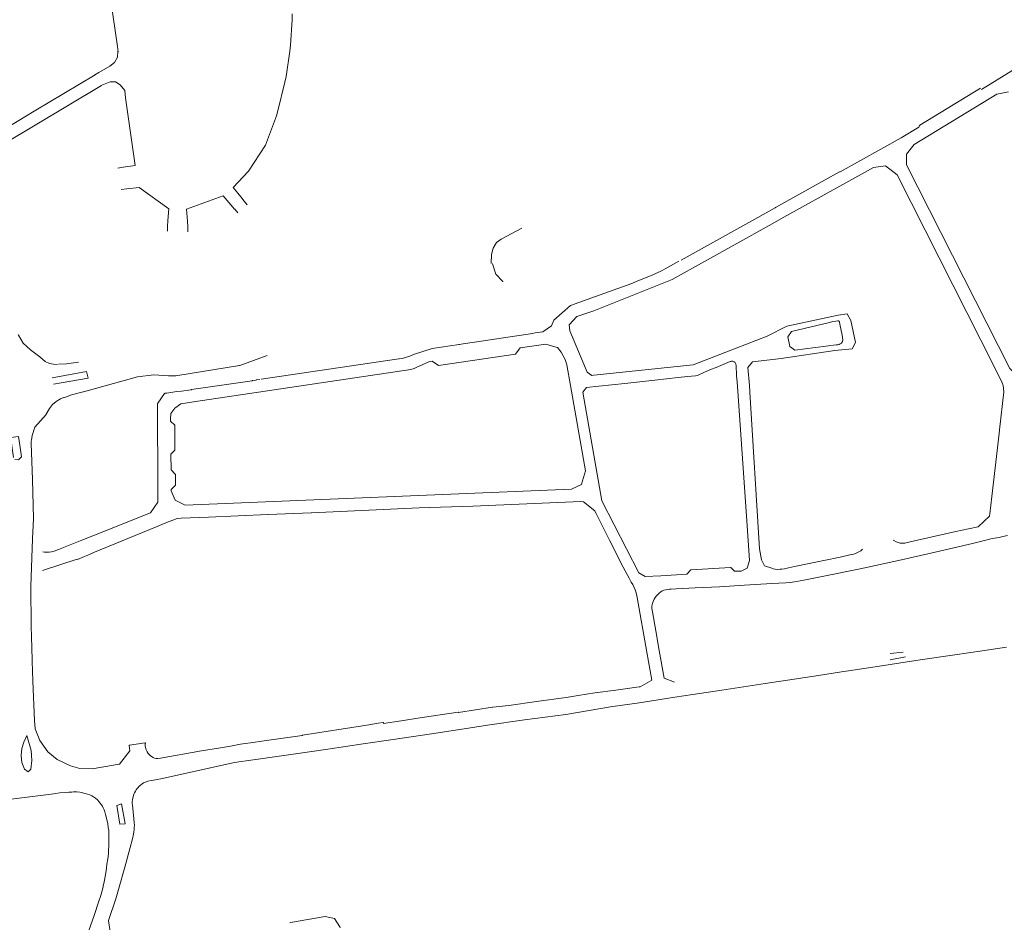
# Model space of a CAD drawing. Extents: x 97501 to 109728, y 463571 to 471596.
# Tile 12 of 25: x 103333 to 103745, y 468495 to 468872. Entities that reach past the tile are written whole.
import ezdxf

# ---------------------------------------------------------------- set-up
doc = ezdxf.new("R2010")
doc.units = 0
doc.layers.add('107 Goten', color=9, linetype='Continuous', lineweight=20, true_color=0xc0c0c0)

msp = doc.modelspace()

# ---------------------------------------------------------------- linework, layer by layer
at = {"layer": '107 Goten'}
for points in [[(103362.19, 468939.53), (103373.66, 468861.11), (103373.66, 468861.09), (103373.93, 468858.87), (103373.93, 468858.87), (103373.93, 468858.85)], [(103446.13, 468861.55), (103446.78, 468872.16), (103446.78, 468872.16), (103446.78, 468872.16)], [(103446.78, 468872.16), (103446.82, 468874.66), (103446.82, 468874.67)], [(103373.79, 468859.03), (103373.66, 468856.57), (103372.37, 468854.38), (103370.42, 468852.85), (103365.92, 468850.16), (103364.22, 468849.19)], [(103444.26, 468848.5), (103445.87, 468859.1), (103445.87, 468859.1), (103445.87, 468859.1)], [(103445.87, 468859.1), (103446.13, 468861.55), (103446.13, 468861.55), (103446.13, 468861.55)], [(103761.69, 468859.16), (103735.53, 468843.11)], [(103364.3, 468849.19), (103344.68, 468837.46)], [(103376.98, 468839.61), (103376.76, 468842.63), (103374.82, 468844.95), (103372.88, 468846.24), (103370.56, 468846.24), (103367.2, 468844.82)], [(103440.84, 468834.08), (103440.84, 468834.09), (103443.78, 468846.09), (103443.78, 468846.09), (103443.79, 468846.1)], [(103443.79, 468846.1), (103444.26, 468848.5), (103444.26, 468848.5), (103444.26, 468848.5)], [(103325.68, 468820.09), (103366.95, 468844.71)], [(103704.09, 468816.05), (103707.23, 468819.98), (103707.23, 468819.98), (103741.94, 468841.13), (103741.94, 468841.13), (103746.8, 468842.03)], [(103735.1, 468843.58), (103709.59, 468828.14)], [(103376.98, 468839.61), (103381.14, 468811.18), (103376.11, 468810.56), (103376.11, 468810.55)], [(103339.53, 468834.38), (103322.97, 468824.48), (103322.97, 468824.48)], [(103344.68, 468837.46), (103339.53, 468834.38)], [(103425.27, 468798.19), (103422.09, 468801.99), (103428.61, 468808.88), (103428.61, 468808.88), (103435.62, 468819.8), (103435.62, 468819.81), (103440.28, 468832.03), (103440.29, 468832.03), (103440.84, 468834.08)], [(103709.59, 468828.14), (103709.5, 468828.09), (103709.45, 468828.03), (103709.27, 468827.33), (103701.86, 468822.88), (103676.25, 468808.62), (103676.25, 468808.62), (103676.17, 468808.61), (103676.11, 468808.58), (103676.08, 468808.56)], [(103750.58, 468723.27), (103747.3, 468726.28), (103704.14, 468811.51), (103704.06, 468815.95), (103704.06, 468815.95), (103704.09, 468816.05)], [(103376.11, 468810.55), (103376.11, 468810.55), (103373.77, 468810.19)], [(103562.87, 468744.57), (103566.09, 468748.01), (103566.1, 468748.01), (103569.41, 468749.14), (103573.21, 468750.41), (103573.21, 468750.41), (103605.88, 468763.61), (103605.89, 468763.61), (103646.5, 468786.18), (103652.74, 468789.63), (103652.74, 468789.63), (103652.75, 468789.63), (103677.46, 468803.3), (103677.46, 468803.3), (103690.25, 468810.47), (103695.21, 468811.09)], [(103695.21, 468811.09), (103695.32, 468811.06), (103695.32, 468811.06), (103700.16, 468807.31), (103741.02, 468726.55)], [(103676.08, 468808.56), (103649.22, 468793.64)], [(103375.22, 468801.19), (103377.59, 468801.48)], [(103377.59, 468801.48), (103382.77, 468802.11), (103395.25, 468793.11), (103394.8, 468788.18), (103394.8, 468788.18), (103394.8, 468788.18)], [(103402.98, 468787.94), (103402.57, 468792.92), (103417.96, 468798.6), (103421.21, 468794.76)], [(103426.79, 468796.34), (103425.27, 468798.19), (103425.27, 468798.19), (103425.27, 468798.19)], [(103421.21, 468794.76), (103422.75, 468792.93)], [(103422.75, 468792.93), (103422.75, 468792.93), (103422.76, 468792.93), (103424.1, 468791.4)], [(103428.04, 468794.72), (103426.8, 468796.33), (103426.79, 468796.34), (103426.79, 468796.34)], [(103649.22, 468793.64), (103649.13, 468793.59), (103609.66, 468771.68)], [(103394.8, 468788.18), (103394.6, 468785.79), (103394.6, 468785.79)], [(103394.6, 468785.79), (103394.6, 468785.79), (103394.61, 468783.76)], [(103403.17, 468785.58), (103403.17, 468785.58), (103402.98, 468787.94)], [(103403.18, 468783.49), (103403.18, 468785.58), (103403.17, 468785.58)], [(103530.17, 468770.2), (103530.3, 468774), (103530.96, 468776.61), (103532.4, 468778.97), (103534.36, 468780.41), (103543.01, 468785)], [(103535.16, 468762.73), (103535.05, 468762.77), (103532.13, 468765.76), (103530.7, 468770.04), (103530.59, 468770.1)], [(103603.07, 468768.02), (103601.53, 468767.17), (103597.62, 468765.37), (103591.63, 468762.92)], [(103608.75, 468771.17), (103603.07, 468768.02)], [(103589.12, 468761.9), (103573.79, 468756.39)], [(103591.63, 468762.92), (103589.35, 468761.99), (103589.12, 468761.9)], [(103573.79, 468756.39), (103570.3, 468755.14)], [(103551.83, 468741.65), (103555.39, 468744.18), (103556.44, 468746.5), (103563.39, 468752.65), (103570.3, 468755.14)], [(103573.13, 468723.53), (103614.77, 468727.89), (103628.39, 468733.16), (103645.68, 468739.79), (103654.02, 468744.08), (103675.48, 468748.62), (103679.28, 468749.23), (103680.75, 468746.41), (103682.71, 468737.21), (103681.37, 468734.51), (103674.01, 468733.9), (103651.59, 468730.5)], [(103573.13, 468723.53), (103572.26, 468723.43), (103570.33, 468724.74), (103563.09, 468742.05), (103562.86, 468744.52), (103562.87, 468744.57)], [(103654.43, 468739.62), (103655.87, 468741.82), (103655.87, 468741.82), (103671.89, 468745.55), (103671.89, 468745.55), (103673.26, 468745.91), (103674.5, 468746.13), (103675.38, 468746.22), (103675.72, 468746.2), (103675.94, 468746.04), (103676.03, 468745.85), (103676.22, 468744.92), (103677.14, 468740.23), (103677.32, 468739.25), (103677.41, 468738.32), (103677.29, 468737.57), (103676.81, 468736.92), (103676.36, 468736.6), (103675.87, 468736.38), (103675.38, 468736.26), (103674.6, 468736.15), (103657.32, 468733.94), (103657.32, 468733.94), (103655.21, 468735.47), (103655.21, 468735.47), (103654.43, 468739.62), (103654.43, 468739.62)], [(103348.57, 468727.99), (103346.89, 468728.09), (103345.21, 468728.41), (103343.43, 468729.2), (103341.14, 468731.12), (103337.32, 468734.13), (103334.18, 468736.97), (103332.22, 468740.31), (103332.22, 468740.32), (103332.1, 468740.56)], [(103516.68, 468736.29), (103547.49, 468740.88)], [(103548.64, 468741.16), (103547.38, 468740.96), (103547.29, 468740.95)], [(103551.82, 468741.65), (103548.64, 468741.16)], [(103396.24, 468675.8), (103397.96, 468677.46), (103397.99, 468677.53), (103397.94, 468682), (103397.91, 468682.06), (103396.11, 468683.85), (103396.04, 468690.47), (103397.74, 468692.16), (103397.77, 468692.23), (103397.69, 468702.46), (103397.66, 468702.53), (103395.83, 468704.33), (103395.83, 468705.07), (103396.08, 468707.47), (103397.65, 468709.7), (103400.27, 468711.53), (103405.51, 468712.33), (103496.57, 468725.82), (103496.58, 468725.82), (103497.97, 468726.36), (103497.98, 468726.36), (103498.69, 468726.79), (103498.69, 468726.79), (103504.1, 468729.12), (103505.49, 468729.31), (103508.1, 468727.52), (103508.17, 468727.5), (103540.34, 468732.32), (103540.41, 468732.35), (103542.28, 468734.91), (103553.01, 468736.46), (103553.02, 468736.46), (103557.86, 468735.15), (103557.86, 468735.15), (103557.97, 468735.06)], [(103516.84, 468736.34), (103516.75, 468736.33), (103505.47, 468734.64), (103505.46, 468734.64), (103497.67, 468732.1), (103497.67, 468732.1), (103496.1, 468731.44), (103492.85, 468730.49), (103491.6, 468730.3), (103491.5, 468730.28)], [(103557.97, 468735.06), (103559.48, 468733.18), (103559.48, 468733.18), (103561.12, 468730.08), (103561.12, 468730.08), (103561.88, 468727.89), (103563.41, 468719.16), (103569.65, 468683.51), (103569.65, 468683.51), (103568.03, 468677.84)], [(103424.85, 468727.62), (103436.41, 468731.7)], [(103352.34, 468728.29), (103348.94, 468728.1)], [(103357.43, 468728.92), (103352.38, 468728.29), (103352.34, 468728.29)], [(103397.54, 468723.21), (103398.1, 468723.2), (103398.12, 468723.2), (103424.81, 468727.6), (103424.84, 468727.61), (103424.85, 468727.62)], [(103491.5, 468730.28), (103433.85, 468721.82)], [(103575.26, 468718.89), (103586.1, 468720.08), (103598.66, 468721.42), (103598.66, 468721.42), (103608.42, 468722.49), (103612.4, 468722.9), (103615.72, 468723.23), (103615.73, 468723.23), (103616.37, 468723.33), (103616.39, 468723.34), (103616.88, 468723.48), (103616.89, 468723.49), (103619.16, 468724.59), (103622.03, 468725.86), (103624.34, 468726.79)], [(103624.34, 468726.79), (103630.27, 468729.19), (103630.54, 468729.29), (103630.81, 468729.35), (103631.09, 468729.35), (103631.37, 468729.32), (103631.64, 468729.23), (103631.89, 468729.11), (103632.11, 468728.95), (103632.31, 468728.75), (103632.47, 468728.52), (103632.59, 468728.27), (103632.67, 468728), (103632.71, 468727.72), (103632.94, 468723.2), (103632.94, 468723.2), (103633.12, 468720.71)], [(103638.48, 468716.43), (103638.47, 468716.49), (103638.27, 468719.16), (103638.27, 468719.16), (103637.64, 468726.72), (103637.64, 468726.72), (103639.57, 468729.09), (103651.59, 468730.5)], [(103741.02, 468726.55), (103744.15, 468720.36), (103744.57, 468719.17), (103744.86, 468716.59), (103743.02, 468700.64)], [(103346.38, 468722.4), (103360.7, 468725.07), (103361.47, 468722.21), (103346.95, 468719.72)], [(103359.25, 468716.5), (103359.49, 468716.56), (103359.5, 468716.56), (103382.11, 468722.78), (103388.94, 468723.6), (103394.99, 468723.26), (103394.99, 468723.26), (103397.54, 468723.21)], [(103430.07, 468721.2), (103404.68, 468717.46)], [(103431.76, 468721.51), (103431.76, 468721.51), (103431.7, 468721.43), (103430.17, 468721.22), (103430.17, 468721.22), (103430.07, 468721.2)], [(103433.25, 468721.73), (103431.76, 468721.51)], [(103594.65, 468639.2), (103592.05, 468640.82), (103576.47, 468670.94), (103568.5, 468716.43), (103570.01, 468718.31), (103575.26, 468718.89)], [(103633.12, 468720.71), (103637.23, 468662.56), (103638.32, 468645.99)], [(103337.61, 468696.08), (103337.62, 468696.33), (103337.62, 468696.33), (103337.92, 468698.27), (103337.92, 468698.27), (103339.12, 468701.73), (103343.76, 468707.11), (103343.77, 468707.13), (103345.16, 468709.56), (103346.53, 468711.18), (103348, 468712.5), (103349.78, 468713.55), (103351.09, 468714.12)], [(103351.22, 468714.09), (103354.49, 468715.27)], [(103354.49, 468715.27), (103354.5, 468715.27), (103359.25, 468716.5)], [(103393.43, 468715.82), (103390.59, 468711.75)], [(103398.59, 468716.61), (103394.29, 468716.01), (103394.29, 468716.01), (103393.55, 468715.93), (103393.47, 468715.89), (103393.43, 468715.82)], [(103400.53, 468716.88), (103398.59, 468716.61)], [(103404.68, 468717.46), (103404.59, 468717.44), (103400.53, 468716.88)], [(103638.48, 468716.43), (103642.51, 468650.86), (103643.37, 468646.2), (103644.59, 468643.75), (103647.63, 468642.73)], [(103390.59, 468711.75), (103390.52, 468711.65), (103390.51, 468711.6), (103390.52, 468675.8)], [(103330.09, 468689.02), (103329.51, 468694.01), (103329.09, 468697.48), (103332.19, 468697.9), (103332.77, 468694.17), (103333.55, 468689.34), (103332.29, 468688.02), (103330.77, 468688.18)], [(103742.84, 468699.15), (103739.79, 468672.75)], [(103743.02, 468700.64), (103742.84, 468699.15)], [(103371.96, 468560.35), (103363.03, 468558.83), (103363.03, 468558.83), (103357.92, 468558.97), (103354.04, 468560.05), (103348.47, 468562.69), (103344.47, 468565.86), (103341.21, 468570.61), (103339.25, 468575.46), (103338.88, 468579), (103338.25, 468595.51), (103337.93, 468603.77), (103337.91, 468604.32), (103337.91, 468604.43), (103337.74, 468614.21), (103337.74, 468614.22), (103337.61, 468618.38), (103337.61, 468618.38), (103337.42, 468635.14), (103338.14, 468655.03), (103338.48, 468663.5), (103338.48, 468663.51), (103338.14, 468679.85), (103337.59, 468694.91), (103337.6, 468695.71), (103337.61, 468696.08)], [(103568.03, 468677.84), (103567.97, 468677.78), (103567.97, 468677.78), (103563.8, 468675.78), (103402.05, 468669.1), (103397.81, 468671.23), (103397.81, 468671.23), (103396.11, 468675.1), (103396.12, 468675.69), (103396.16, 468675.73), (103396.16, 468675.73), (103396.24, 468675.8)], [(103390.52, 468675.8), (103390.53, 468670.38), (103387.48, 468665.96), (103387.48, 468665.96), (103378.7, 468662.45), (103378.7, 468662.45), (103367.92, 468658.13), (103358.8, 468654.48), (103358.8, 468654.48), (103349.01, 468650.53), (103347.22, 468649.92), (103346.08, 468649.62), (103345.15, 468649.5), (103344.19, 468649.43), (103343.12, 468649.45), (103342.5, 468649.52), (103342.49, 468649.52)], [(103454.87, 468665.92), (103500, 468667.95), (103522.45, 468668.72)], [(103522.45, 468668.72), (103522.54, 468668.73), (103522.54, 468668.73), (103567.66, 468670.67), (103568.84, 468670.54), (103568.87, 468670.53)], [(103568.87, 468670.53), (103573.58, 468666.68), (103573.58, 468666.67), (103574.16, 468665.66), (103577.14, 468659.54), (103577.14, 468659.54), (103579.72, 468654.49), (103585.48, 468643.17), (103585.48, 468643.16), (103587.93, 468638.52), (103587.93, 468638.52), (103588.81, 468636.88), (103588.81, 468636.88), (103589.41, 468635.87), (103590.05, 468634.61), (103590.46, 468633.69), (103590.61, 468633.24), (103590.76, 468632.8), (103591.03, 468631.85), (103591.18, 468631.14), (103591.24, 468630.48), (103591.24, 468630.47), (103595.32, 468607.63)], [(103739.79, 468672.75), (103738.95, 468665.42), (103738.95, 468665.42), (103738.81, 468664.6), (103738.81, 468664.6), (103738.8, 468664.56)], [(103393.28, 468661.39), (103398.65, 468663.5), (103398.66, 468663.5), (103400.32, 468663.68), (103400.33, 468663.68), (103411.81, 468664.15), (103436.66, 468665.18), (103436.76, 468665.19), (103454.77, 468665.92), (103454.77, 468665.92), (103454.87, 468665.92)], [(103363.34, 468649.23), (103390.24, 468660.15), (103393.28, 468661.39)], [(103738.8, 468664.56), (103734.04, 468660.09), (103734.04, 468660.09), (103729.97, 468659.28), (103729.97, 468659.28), (103724.78, 468658.07), (103716.04, 468656.15), (103716.04, 468656.15), (103705.54, 468653.72), (103703.38, 468653.25), (103702.36, 468653.16), (103701.41, 468653.23), (103700.6, 468653.44), (103699.73, 468653.75), (103698.75, 468654.27), (103698.56, 468654.41)], [(103604.82, 468633.91), (103604.82, 468633.91), (103605.49, 468633.94), (103605.49, 468633.94), (103607.58, 468634.05), (103615.63, 468634.46), (103625.7, 468634.98), (103625.7, 468634.98), (103636.25, 468635.61), (103647.72, 468636.29), (103653.52, 468636.58), (103653.52, 468636.58), (103655.33, 468636.8), (103655.34, 468636.8), (103658.02, 468637.16), (103658.03, 468637.16), (103661.06, 468637.69), (103661.06, 468637.69), (103670.22, 468639.51), (103670.22, 468639.51), (103684.72, 468642.46), (103684.72, 468642.46), (103701.99, 468646.21), (103701.99, 468646.21), (103717.88, 468649.83), (103717.88, 468649.83), (103731.71, 468653.02), (103731.71, 468653.02), (103737.25, 468654.43), (103737.25, 468654.43), (103739.93, 468655.13), (103742.87, 468655.65), (103742.88, 468655.65), (103744.38, 468656.05), (103746.42, 468656.36)], [(103356.92, 468646.45), (103363.47, 468649.2)], [(103685.63, 468650.76), (103684.9, 468650.04), (103684.13, 468649.61), (103682.99, 468649.02), (103681.95, 468648.64), (103680.41, 468648.29), (103676.29, 468647.4), (103669.4, 468645.98), (103669.4, 468645.98), (103657.23, 468643.47), (103657.23, 468643.47), (103654.62, 468642.85), (103652.98, 468642.5), (103651.93, 468642.33), (103651.11, 468642.27), (103649.97, 468642.23), (103649.09, 468642.34), (103648.27, 468642.45), (103647.63, 468642.73)], [(103342.34, 468641.71), (103356.82, 468646.57)], [(103638.32, 468645.99), (103638.32, 468645.91), (103638.32, 468645.91), (103637.29, 468642.77), (103634.86, 468641.54), (103633.79, 468641.47), (103632.1, 468641.45), (103630.49, 468643.05), (103630.41, 468643.08), (103613.86, 468642.11), (103613.79, 468642.08), (103612.07, 468640.2), (103601.24, 468639.55), (103594.71, 468639.2), (103594.65, 468639.2)], [(103600.5, 468608.36), (103600.5, 468608.37), (103599.1, 468616.6), (103599.1, 468616.6), (103597.69, 468624.45), (103597.5, 468625.9), (103597.49, 468626.75), (103597.54, 468627.51), (103597.66, 468628.03), (103598.01, 468628.78), (103598.01, 468628.79), (103598.47, 468629.82), (103598.82, 468630.47), (103599.32, 468631.15), (103599.88, 468631.68), (103600.56, 468632.3), (103601.19, 468632.86), (103601.75, 468633.23), (103602.48, 468633.49), (103603.27, 468633.68), (103604.03, 468633.85), (103604.82, 468633.91)], [(103590.13, 468586.18), (103591.25, 468586.3), (103591.26, 468586.3), (103597.41, 468587.22), (103597.41, 468587.22), (103607.05, 468588.76), (103614.67, 468589.94), (103626.71, 468591.73), (103626.71, 468591.73), (103644.88, 468594.52), (103657.01, 468596.27), (103657.01, 468596.27), (103668.98, 468598.12), (103675.09, 468599.05), (103690.92, 468601.45), (103690.92, 468601.45), (103709.84, 468604.35), (103724.25, 468606.49), (103735.81, 468608.2), (103735.82, 468608.2), (103746.01, 468609.76)], [(103595.32, 468607.63), (103597.41, 468595.89), (103592.51, 468593.07)], [(103600.5, 468608.37), (103602.55, 468596.7), (103606.92, 468595.1)], [(103697.28, 468607.04), (103702.63, 468607.62)], [(103697.28, 468604.46), (103703.59, 468605.61)], [(103582.35, 468591.74), (103582.35, 468591.74), (103573.51, 468590.53), (103573.51, 468590.53), (103566.63, 468589.47)], [(103586.33, 468592.32), (103582.35, 468591.74)], [(103592.51, 468593.07), (103592.16, 468593.03), (103592.16, 468593.03), (103586.33, 468592.32)], [(103566.63, 468589.47), (103561.6, 468588.7), (103549.14, 468586.96), (103549.14, 468586.96), (103537.61, 468585.33), (103530.79, 468584.54), (103530.78, 468584.54)], [(103392.5, 468554.8), (103422, 468561.31), (103424.49, 468561.65), (103424.5, 468561.65), (103432.55, 468562.8), (103432.55, 468562.8), (103455.06, 468566.08), (103461.78, 468567.01), (103461.78, 468567.01), (103476.54, 468569.19), (103476.54, 468569.19), (103488.13, 468570.95), (103505.23, 468573.49), (103516.97, 468575.22), (103516.97, 468575.22), (103528.6, 468576.99), (103544.14, 468579.34), (103561.36, 468581.5), (103561.37, 468581.5), (103580.11, 468584.71)], [(103516.29, 468582.56), (103516.29, 468582.56), (103513.52, 468582.05), (103501.22, 468580.2), (103501.22, 468580.2), (103492.54, 468578.85)], [(103530.78, 468584.54), (103530.78, 468584.54), (103516.42, 468582.4), (103516.41, 468582.48), (103516.37, 468582.54), (103516.29, 468582.56)], [(103580.11, 468584.71), (103590.13, 468586.18)], [(103484.9, 468578.2), (103484.9, 468578.2), (103482.88, 468577.83), (103478.07, 468577.07)], [(103492.54, 468578.85), (103492.53, 468578.85), (103485.09, 468577.7), (103485.02, 468578.12), (103484.98, 468578.18), (103484.9, 468578.2)], [(103478.07, 468577.07), (103451.22, 468572.82), (103451.04, 468572.8)], [(103335.74, 468572.75), (103337.61, 468566.47), (103337.78, 468562.23), (103337.37, 468558.64), (103336.31, 468557.58), (103334.76, 468558.64), (103333.61, 468561.49), (103333.37, 468564.35), (103333.7, 468567.28), (103334.43, 468569.89)], [(103335.74, 468572.75), (103334.43, 468569.89)], [(103430.37, 468569.8), (103425.22, 468569.05), (103425.21, 468569.05), (103420.97, 468568.32), (103415.92, 468567.47), (103408.83, 468566.27), (103408.82, 468566.27), (103391.69, 468563.2), (103390.56, 468563.16), (103389.94, 468563.14), (103389.2, 468563.27), (103388.56, 468563.54), (103387.92, 468563.91), (103387.34, 468564.37), (103386.58, 468565.22), (103386.12, 468565.84), (103385.74, 468566.67), (103385.52, 468567.31), (103385.34, 468568.32), (103385.26, 468569.35), (103385.37, 468569.5), (103385.37, 468569.59)], [(103434.09, 468570.34), (103430.37, 468569.8)], [(103451.01, 468572.79), (103434.09, 468570.34)], [(103378.61, 468568.58), (103378.85, 468566.33), (103374.54, 468560.76), (103374.32, 468560.73), (103374.31, 468560.73), (103372.04, 468560.36), (103372.04, 468560.36), (103371.96, 468560.35)], [(103385.37, 468569.59), (103385.37, 468569.61), (103385.27, 468569.66), (103378.69, 468568.69), (103378.61, 468568.58), (103378.61, 468568.58)], [(103370.64, 468490.53), (103369.97, 468495.37), (103372.95, 468504.37), (103372.95, 468504.37), (103374.38, 468509.23), (103374.38, 468509.24), (103376.72, 468517.7), (103379.03, 468525.89), (103379.03, 468525.89), (103380.04, 468529.54), (103380.04, 468529.55), (103380.4, 468531.45), (103380.4, 468531.45), (103380.54, 468532.47), (103380.54, 468532.47), (103380.65, 468533.32), (103380.65, 468533.32), (103380.74, 468534.39), (103380.74, 468534.4), (103380.75, 468535.26), (103380.75, 468535.27), (103380.69, 468536.27), (103380.69, 468536.27), (103380.55, 468537.84), (103380.55, 468537.84), (103380.23, 468540.84), (103380.23, 468540.84), (103380.07, 468542.29), (103380.07, 468542.29), (103379.92, 468543.58), (103379.88, 468544.21), (103379.88, 468544.93), (103379.95, 468545.76), (103380.11, 468546.47), (103380.29, 468547.19), (103380.6, 468548.14), (103380.87, 468548.75), (103381.2, 468549.38), (103381.55, 468549.99), (103381.92, 468550.52), (103382.37, 468551.01), (103382.37, 468551.01), (103382.81, 468551.5), (103383.27, 468551.9), (103384.05, 468552.51), (103384.62, 468552.88), (103385.4, 468553.25), (103386.39, 468553.59), (103387.88, 468553.86), (103389.58, 468554.16), (103389.58, 468554.16), (103392.5, 468554.8)], [(103300.9, 468533.71), (103302.86, 468539.67), (103304.49, 468542.04), (103306.37, 468542.93), (103307.76, 468543.42), (103347.07, 468548.32)], [(103347.07, 468548.32), (103347.76, 468548.4), (103347.77, 468548.41), (103349.56, 468548.68), (103351.83, 468548.95), (103353.25, 468549.01), (103353.25, 468549.01), (103354.63, 468549.08), (103355.31, 468549.11), (103356.64, 468549.14), (103357.89, 468549), (103359.05, 468548.77), (103360.16, 468548.49), (103360.16, 468548.49), (103361.19, 468548.24), (103362.11, 468547.95), (103362.98, 468547.53), (103363.67, 468547.1), (103364.51, 468546.5), (103365.38, 468545.75), (103366.07, 468544.92), (103366.92, 468543.83), (103367.39, 468543.15), (103367.75, 468542.49), (103368.12, 468541.57), (103368.41, 468540.75), (103368.66, 468539.73), (103368.66, 468539.73), (103368.95, 468538.69), (103369.25, 468537.38), (103369.25, 468537.38), (103369.61, 468535.91), (103369.85, 468534.27), (103370.01, 468532.92), (103370.08, 468531), (103370.08, 468529.98), (103370.08, 468529.98), (103370.1, 468528.33), (103370.02, 468526.35), (103369.95, 468524.82), (103369.86, 468523.28), (103369.69, 468521.19), (103369.29, 468518.95), (103369.29, 468518.95), (103369.1, 468517.27), (103368.8, 468515.33), (103368.21, 468512.25), (103368.21, 468512.25), (103367.97, 468510.75), (103367.9, 468510.45), (103367.5, 468508.79), (103367.15, 468507.29), (103366.51, 468505.4), (103366.51, 468505.4), (103365.86, 468503.42), (103363.89, 468497.46), (103361.74, 468491.07)], [(103373.38, 468543.46), (103374.61, 468535.63), (103376.97, 468535.71), (103375.42, 468544.12)], [(103375.42, 468544.12), (103373.38, 468543.46)], [(103466.87, 468492.23), (103466.79, 468492.67), (103464.61, 468496.09), (103464.61, 468496.09), (103460.64, 468496.98), (103446.12, 468494.46), (103446.12, 468494.46), (103445.88, 468494.41)]]:
    msp.add_lwpolyline(points, dxfattribs=at)

doc.saveas('drawing.dxf')
